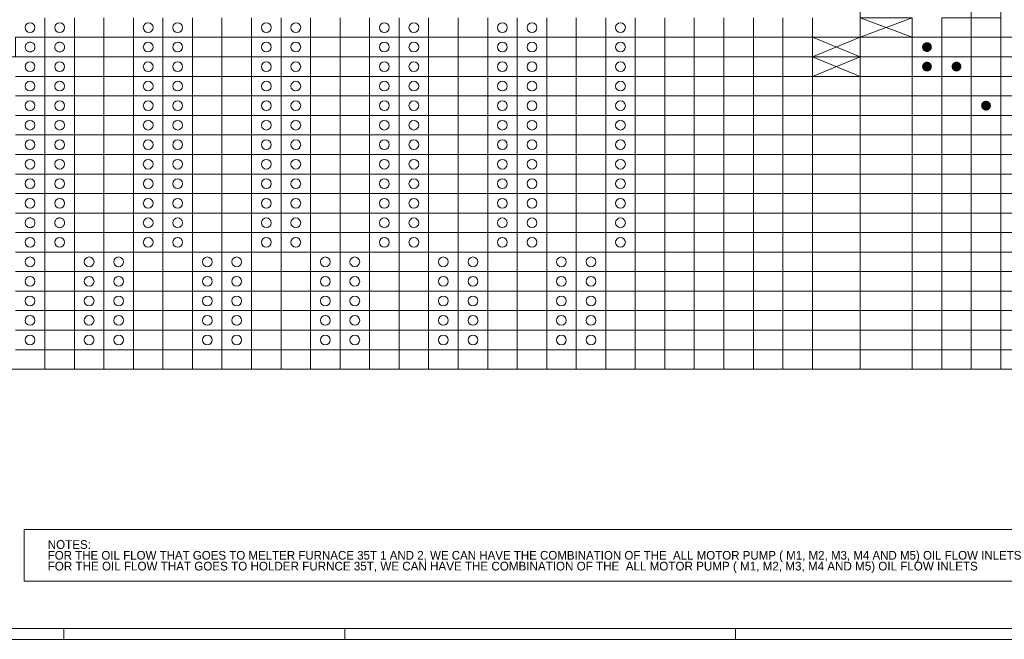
# Model space of a CAD drawing. Header units: millimetres. Extents: x 0 to 138, y 0 to 47.
# Tile 147 of 165: x 90 to 115, y 0 to 16. Entities that reach past the tile are written whole.
import ezdxf

# ---------------------------------------------------------------- set-up
doc = ezdxf.new("R2010")
doc.units = ezdxf.units.MM
for name, color, linetype in [('PDF_Geomertry', 7, 'Continuous'), ('PDF_Solid Fills', 7, 'Continuous'), ('PDF_Text', 7, 'Continuous')]:
    doc.layers.add(name, color=color, linetype=linetype)
doc.styles.add('PDF Arial', font='txt')

msp = doc.modelspace()

# ---------------------------------------------------------------- hatches: boundary and pattern name
at = {"layer": 'PDF_Solid Fills', "transparency": 33554559}
for points in [[(113.055, 15.186), (112.93, 15.186), (112.931, 15.202)], [(113.055, 15.186), (112.931, 15.169), (112.93, 15.186)], [(113.055, 15.186), (112.931, 15.202), (112.935, 15.218)], [(113.055, 15.186), (112.935, 15.153), (112.931, 15.169)], [(113.055, 15.186), (112.935, 15.218), (112.94, 15.233)], [(113.055, 15.186), (112.94, 15.138), (112.935, 15.153)], [(113.055, 15.186), (112.94, 15.233), (112.947, 15.248)], [(113.055, 15.186), (112.947, 15.123), (112.94, 15.138)], [(113.055, 15.186), (112.947, 15.248), (112.956, 15.262)], [(113.055, 15.186), (112.956, 15.109), (112.947, 15.123)], [(113.055, 15.186), (112.956, 15.262), (112.967, 15.274)], [(113.055, 15.186), (112.967, 15.097), (112.956, 15.109)], [(113.055, 15.186), (112.967, 15.274), (112.979, 15.285)], [(113.055, 15.186), (112.979, 15.086), (112.967, 15.097)], [(113.055, 15.186), (112.979, 15.285), (112.993, 15.294)], [(113.055, 15.186), (112.993, 15.077), (112.979, 15.086)], [(113.055, 15.186), (112.993, 15.294), (113.008, 15.301)], [(113.055, 15.186), (113.008, 15.07), (112.993, 15.077)], [(113.055, 15.186), (113.008, 15.301), (113.023, 15.307)], [(113.055, 15.186), (113.023, 15.065), (113.008, 15.07)], [(113.055, 15.186), (113.023, 15.307), (113.039, 15.31)], [(113.055, 15.186), (113.039, 15.062), (113.023, 15.065)], [(113.055, 15.186), (113.039, 15.31), (113.055, 15.311)], [(113.055, 15.186), (113.055, 15.06), (113.039, 15.062)], [(113.055, 15.186), (113.055, 15.311), (113.072, 15.31)], [(113.055, 15.186), (113.072, 15.31), (113.088, 15.307)], [(113.055, 15.186), (113.088, 15.307), (113.104, 15.301)], [(113.055, 15.186), (113.104, 15.301), (113.118, 15.294)], [(113.055, 15.186), (113.118, 15.294), (113.132, 15.285)], [(113.055, 15.186), (113.132, 15.285), (113.144, 15.274)], [(113.055, 15.186), (113.144, 15.274), (113.155, 15.262)], [(113.055, 15.186), (113.155, 15.262), (113.164, 15.248)], [(113.055, 15.186), (113.164, 15.248), (113.171, 15.233)], [(113.055, 15.186), (113.171, 15.233), (113.177, 15.218)], [(113.055, 15.186), (113.177, 15.218), (113.179, 15.202)], [(113.055, 15.186), (113.179, 15.202), (113.181, 15.186)], [(113.055, 15.186), (113.072, 15.062), (113.055, 15.06)], [(113.055, 15.186), (113.088, 15.065), (113.072, 15.062)], [(113.055, 15.186), (113.104, 15.07), (113.088, 15.065)], [(113.055, 15.186), (113.118, 15.077), (113.104, 15.07)], [(113.055, 15.186), (113.132, 15.086), (113.118, 15.077)], [(113.055, 15.186), (113.144, 15.097), (113.132, 15.086)], [(113.055, 15.186), (113.155, 15.109), (113.144, 15.097)], [(113.055, 15.186), (113.164, 15.123), (113.155, 15.109)], [(113.055, 15.186), (113.171, 15.138), (113.164, 15.123)], [(113.055, 15.186), (113.177, 15.153), (113.171, 15.138)], [(113.055, 15.186), (113.179, 15.169), (113.177, 15.153)], [(113.055, 15.186), (113.181, 15.186), (113.179, 15.169)], [(113.055, 14.685), (112.93, 14.685), (112.931, 14.701)], [(113.055, 14.685), (112.931, 14.669), (112.93, 14.685)], [(113.055, 14.685), (112.931, 14.701), (112.935, 14.717)], [(113.055, 14.685), (112.935, 14.653), (112.931, 14.669)], [(113.055, 14.685), (112.935, 14.717), (112.94, 14.733)], [(113.055, 14.685), (112.94, 14.637), (112.935, 14.653)], [(113.055, 14.685), (112.94, 14.733), (112.947, 14.748)], [(113.055, 14.685), (112.947, 14.623), (112.94, 14.637)], [(113.055, 14.685), (112.947, 14.748), (112.956, 14.761)], [(113.055, 14.685), (112.956, 14.609), (112.947, 14.623)], [(113.055, 14.685), (112.956, 14.761), (112.967, 14.773)], [(113.055, 14.685), (112.967, 14.597), (112.956, 14.609)], [(113.055, 14.685), (112.967, 14.773), (112.979, 14.784)], [(113.055, 14.685), (112.979, 14.586), (112.967, 14.597)], [(113.055, 14.685), (112.979, 14.784), (112.993, 14.794)], [(113.055, 14.685), (112.993, 14.577), (112.979, 14.586)], [(113.055, 14.685), (112.993, 14.794), (113.008, 14.801)], [(113.055, 14.685), (113.008, 14.569), (112.993, 14.577)], [(113.055, 14.685), (113.008, 14.801), (113.023, 14.806)], [(113.055, 14.685), (113.023, 14.564), (113.008, 14.569)], [(113.055, 14.685), (113.023, 14.806), (113.039, 14.809)], [(113.055, 14.685), (113.039, 14.561), (113.023, 14.564)], [(113.055, 14.685), (113.039, 14.809), (113.055, 14.81)], [(113.055, 14.685), (113.055, 14.56), (113.039, 14.561)], [(113.055, 14.685), (113.055, 14.81), (113.072, 14.809)], [(113.055, 14.685), (113.072, 14.809), (113.088, 14.806)], [(113.055, 14.685), (113.088, 14.806), (113.104, 14.801)], [(113.055, 14.685), (113.104, 14.801), (113.118, 14.794)], [(113.055, 14.685), (113.118, 14.794), (113.132, 14.784)], [(113.055, 14.685), (113.132, 14.784), (113.144, 14.773)], [(113.055, 14.685), (113.144, 14.773), (113.155, 14.761)], [(113.055, 14.685), (113.155, 14.761), (113.164, 14.748)], [(113.055, 14.685), (113.164, 14.748), (113.171, 14.733)], [(113.055, 14.685), (113.171, 14.733), (113.177, 14.717)], [(113.055, 14.685), (113.177, 14.717), (113.179, 14.701)], [(113.055, 14.685), (113.179, 14.701), (113.181, 14.685)], [(113.055, 14.685), (113.072, 14.561), (113.055, 14.56)], [(113.055, 14.685), (113.088, 14.564), (113.072, 14.561)], [(113.055, 14.685), (113.104, 14.569), (113.088, 14.564)], [(113.055, 14.685), (113.118, 14.577), (113.104, 14.569)], [(113.055, 14.685), (113.132, 14.586), (113.118, 14.577)], [(113.055, 14.685), (113.144, 14.597), (113.132, 14.586)], [(113.055, 14.685), (113.155, 14.609), (113.144, 14.597)], [(113.055, 14.685), (113.164, 14.623), (113.155, 14.609)], [(113.055, 14.685), (113.171, 14.637), (113.164, 14.623)], [(113.055, 14.685), (113.177, 14.653), (113.171, 14.637)], [(113.055, 14.685), (113.179, 14.669), (113.177, 14.653)], [(113.055, 14.685), (113.181, 14.685), (113.179, 14.669)], [(113.812, 14.685), (113.687, 14.685), (113.688, 14.701)], [(113.812, 14.685), (113.688, 14.669), (113.687, 14.685)], [(113.812, 14.685), (113.688, 14.701), (113.691, 14.717)], [(113.812, 14.685), (113.691, 14.653), (113.688, 14.669)], [(113.812, 14.685), (113.691, 14.717), (113.696, 14.733)], [(113.812, 14.685), (113.696, 14.637), (113.691, 14.653)], [(113.812, 14.685), (113.696, 14.733), (113.703, 14.748)], [(113.812, 14.685), (113.703, 14.623), (113.696, 14.637)], [(113.812, 14.685), (113.703, 14.748), (113.713, 14.761)], [(113.812, 14.685), (113.713, 14.609), (113.703, 14.623)], [(113.812, 14.685), (113.713, 14.761), (113.724, 14.773)], [(113.812, 14.685), (113.724, 14.597), (113.713, 14.609)], [(113.812, 14.685), (113.724, 14.773), (113.736, 14.784)], [(113.812, 14.685), (113.736, 14.586), (113.724, 14.597)], [(113.812, 14.685), (113.736, 14.784), (113.749, 14.794)], [(113.812, 14.685), (113.749, 14.577), (113.736, 14.586)], [(113.812, 14.685), (113.749, 14.794), (113.764, 14.801)], [(113.812, 14.685), (113.764, 14.569), (113.749, 14.577)], [(113.812, 14.685), (113.764, 14.801), (113.779, 14.806)], [(113.812, 14.685), (113.779, 14.564), (113.764, 14.569)], [(113.812, 14.685), (113.779, 14.806), (113.796, 14.809)], [(113.812, 14.685), (113.796, 14.561), (113.779, 14.564)], [(113.812, 14.685), (113.796, 14.809), (113.812, 14.81)], [(113.812, 14.685), (113.812, 14.56), (113.796, 14.561)], [(113.812, 14.685), (113.812, 14.81), (113.828, 14.809)], [(113.812, 14.685), (113.828, 14.809), (113.844, 14.806)], [(113.812, 14.685), (113.844, 14.806), (113.86, 14.801)], [(113.812, 14.685), (113.86, 14.801), (113.875, 14.794)], [(113.812, 14.685), (113.875, 14.794), (113.888, 14.784)], [(113.812, 14.685), (113.888, 14.784), (113.9, 14.773)], [(113.812, 14.685), (113.9, 14.773), (113.911, 14.761)], [(113.812, 14.685), (113.911, 14.761), (113.92, 14.748)], [(113.812, 14.685), (113.92, 14.748), (113.928, 14.733)], [(113.812, 14.685), (113.928, 14.733), (113.933, 14.717)], [(113.812, 14.685), (113.933, 14.717), (113.936, 14.701)], [(113.812, 14.685), (113.936, 14.701), (113.937, 14.685)], [(113.812, 14.685), (113.828, 14.561), (113.812, 14.56)], [(113.812, 14.685), (113.844, 14.564), (113.828, 14.561)], [(113.812, 14.685), (113.86, 14.569), (113.844, 14.564)], [(113.812, 14.685), (113.875, 14.577), (113.86, 14.569)], [(113.812, 14.685), (113.888, 14.586), (113.875, 14.577)], [(113.812, 14.685), (113.9, 14.597), (113.888, 14.586)], [(113.812, 14.685), (113.911, 14.609), (113.9, 14.597)], [(113.812, 14.685), (113.92, 14.623), (113.911, 14.609)], [(113.812, 14.685), (113.928, 14.637), (113.92, 14.623)], [(113.812, 14.685), (113.933, 14.653), (113.928, 14.637)], [(113.812, 14.685), (113.936, 14.669), (113.933, 14.653)], [(113.812, 14.685), (113.937, 14.685), (113.936, 14.669)], [(114.568, 13.684), (114.443, 13.684), (114.445, 13.7)], [(114.568, 13.684), (114.445, 13.668), (114.443, 13.684)], [(114.568, 13.684), (114.445, 13.7), (114.447, 13.716)], [(114.568, 13.684), (114.447, 13.652), (114.445, 13.668)], [(114.568, 13.684), (114.447, 13.716), (114.453, 13.732)], [(114.568, 13.684), (114.453, 13.636), (114.447, 13.652)], [(114.568, 13.684), (114.453, 13.732), (114.46, 13.747)], [(114.568, 13.684), (114.46, 13.622), (114.453, 13.636)], [(114.568, 13.684), (114.46, 13.747), (114.469, 13.76)], [(114.568, 13.684), (114.469, 13.608), (114.46, 13.622)], [(114.568, 13.684), (114.469, 13.76), (114.48, 13.773)], [(114.568, 13.684), (114.48, 13.596), (114.469, 13.608)], [(114.568, 13.684), (114.48, 13.773), (114.492, 13.784)], [(114.568, 13.684), (114.492, 13.585), (114.48, 13.596)], [(114.568, 13.684), (114.492, 13.784), (114.506, 13.792)], [(114.568, 13.684), (114.506, 13.576), (114.492, 13.585)], [(114.568, 13.684), (114.506, 13.792), (114.52, 13.8)], [(114.568, 13.684), (114.52, 13.568), (114.506, 13.576)], [(114.568, 13.684), (114.52, 13.8), (114.536, 13.805)], [(114.568, 13.684), (114.536, 13.563), (114.52, 13.568)], [(114.568, 13.684), (114.536, 13.805), (114.552, 13.808)], [(114.568, 13.684), (114.552, 13.56), (114.536, 13.563)], [(114.568, 13.684), (114.552, 13.808), (114.568, 13.809)], [(114.568, 13.684), (114.568, 13.559), (114.552, 13.56)], [(114.568, 13.684), (114.568, 13.809), (114.585, 13.808)], [(114.568, 13.684), (114.585, 13.808), (114.6, 13.805)], [(114.568, 13.684), (114.6, 13.805), (114.616, 13.8)], [(114.568, 13.684), (114.616, 13.8), (114.631, 13.792)], [(114.568, 13.684), (114.631, 13.792), (114.645, 13.784)], [(114.568, 13.684), (114.645, 13.784), (114.657, 13.773)], [(114.568, 13.684), (114.657, 13.773), (114.668, 13.76)], [(114.568, 13.684), (114.668, 13.76), (114.676, 13.747)], [(114.568, 13.684), (114.676, 13.747), (114.684, 13.732)], [(114.568, 13.684), (114.684, 13.732), (114.689, 13.716)], [(114.568, 13.684), (114.689, 13.716), (114.692, 13.7)], [(114.568, 13.684), (114.692, 13.7), (114.694, 13.684)], [(114.568, 13.684), (114.585, 13.56), (114.568, 13.559)], [(114.568, 13.684), (114.6, 13.563), (114.585, 13.56)], [(114.568, 13.684), (114.616, 13.568), (114.6, 13.563)], [(114.568, 13.684), (114.631, 13.576), (114.616, 13.568)], [(114.568, 13.684), (114.645, 13.585), (114.631, 13.576)], [(114.568, 13.684), (114.657, 13.596), (114.645, 13.585)], [(114.568, 13.684), (114.668, 13.608), (114.657, 13.596)], [(114.568, 13.684), (114.676, 13.622), (114.668, 13.608)], [(114.568, 13.684), (114.684, 13.636), (114.676, 13.622)], [(114.568, 13.684), (114.689, 13.652), (114.684, 13.636)], [(114.568, 13.684), (114.692, 13.668), (114.689, 13.652)], [(114.568, 13.684), (114.694, 13.684), (114.692, 13.668)]]:
    msp.add_hatch(color=256, dxfattribs=at).paths.add_polyline_path(points)

# ---------------------------------------------------------------- linework, layer by layer
at = {"layer": 'PDF_Geomertry', "lineweight": 15}
for points in [[(72.336, 0.003), (138.46, 0.003), (138.46, 46.773), (72.336, 46.773), (72.336, 0.003)], [(73.727, 0.281), (138.181, 0.281), (138.181, 46.495), (73.727, 46.495), (73.727, 0.281)], [(73.993, 6.927), (129.25, 6.927), (129.25, 35.957), (73.993, 35.957), (73.993, 6.927)], [(90.201, 15.186), (90.2, 15.202), (90.197, 15.218), (90.192, 15.233), (90.185, 15.248), (90.176, 15.262), (90.165, 15.274), (90.153, 15.285), (90.139, 15.294), (90.124, 15.301), (90.109, 15.307), (90.093, 15.31), (90.076, 15.311), (90.06, 15.31), (90.044, 15.307), (90.029, 15.301), (90.014, 15.294), (90, 15.285), (89.988, 15.274), (89.977, 15.262), (89.968, 15.248), (89.961, 15.233), (89.956, 15.218), (89.952, 15.202), (89.951, 15.186), (89.952, 15.169), (89.956, 15.153), (89.961, 15.138), (89.968, 15.123), (89.977, 15.109), (89.988, 15.097), (90, 15.086), (90.014, 15.077), (90.029, 15.07), (90.044, 15.065), (90.06, 15.062), (90.076, 15.06), (90.093, 15.062), (90.109, 15.065), (90.124, 15.07), (90.139, 15.077), (90.153, 15.086), (90.165, 15.097), (90.176, 15.109), (90.185, 15.123), (90.192, 15.138), (90.197, 15.153), (90.2, 15.169), (90.201, 15.186)], [(90.958, 15.186), (90.957, 15.202), (90.954, 15.218), (90.948, 15.233), (90.941, 15.248), (90.932, 15.262), (90.921, 15.274), (90.909, 15.285), (90.895, 15.294), (90.881, 15.301), (90.865, 15.307), (90.849, 15.31), (90.833, 15.311), (90.816, 15.31), (90.8, 15.307), (90.785, 15.301), (90.77, 15.294), (90.757, 15.285), (90.744, 15.274), (90.734, 15.262), (90.724, 15.248), (90.717, 15.233), (90.712, 15.218), (90.708, 15.202), (90.707, 15.186), (90.708, 15.169), (90.712, 15.153), (90.717, 15.138), (90.724, 15.123), (90.734, 15.109), (90.744, 15.097), (90.757, 15.086), (90.77, 15.077), (90.785, 15.07), (90.8, 15.065), (90.816, 15.062), (90.833, 15.06), (90.849, 15.062), (90.865, 15.065), (90.881, 15.07), (90.895, 15.077), (90.909, 15.086), (90.921, 15.097), (90.932, 15.109), (90.941, 15.123), (90.948, 15.138), (90.954, 15.153), (90.957, 15.169), (90.958, 15.186)], [(90.201, 10.681), (90.2, 10.697), (90.197, 10.714), (90.192, 10.729), (90.185, 10.744), (90.176, 10.757), (90.165, 10.77), (90.153, 10.78), (90.139, 10.789), (90.124, 10.796), (90.109, 10.802), (90.093, 10.805), (90.076, 10.806), (90.06, 10.805), (90.044, 10.802), (90.029, 10.796), (90.014, 10.789), (90, 10.78), (89.988, 10.77), (89.977, 10.757), (89.968, 10.744), (89.961, 10.729), (89.956, 10.714), (89.952, 10.697), (89.951, 10.681), (89.952, 10.665), (89.956, 10.648), (89.961, 10.633), (89.968, 10.619), (89.977, 10.605), (89.988, 10.592), (90, 10.582), (90.014, 10.573), (90.029, 10.566), (90.044, 10.56), (90.06, 10.557), (90.076, 10.556), (90.093, 10.557), (90.109, 10.56), (90.124, 10.566), (90.139, 10.573), (90.153, 10.582), (90.165, 10.592), (90.176, 10.605), (90.185, 10.619), (90.192, 10.633), (90.197, 10.648), (90.2, 10.665), (90.201, 10.681)], [(90.958, 10.681), (90.957, 10.697), (90.954, 10.714), (90.948, 10.729), (90.941, 10.744), (90.932, 10.757), (90.921, 10.77), (90.909, 10.78), (90.895, 10.789), (90.881, 10.796), (90.865, 10.802), (90.849, 10.805), (90.833, 10.806), (90.816, 10.805), (90.8, 10.802), (90.785, 10.796), (90.77, 10.789), (90.757, 10.78), (90.744, 10.77), (90.734, 10.757), (90.724, 10.744), (90.717, 10.729), (90.712, 10.714), (90.708, 10.697), (90.707, 10.681), (90.708, 10.665), (90.712, 10.648), (90.717, 10.633), (90.724, 10.619), (90.734, 10.605), (90.744, 10.592), (90.757, 10.582), (90.77, 10.573), (90.785, 10.566), (90.8, 10.56), (90.816, 10.557), (90.833, 10.556), (90.849, 10.557), (90.865, 10.56), (90.881, 10.566), (90.895, 10.573), (90.909, 10.582), (90.921, 10.592), (90.932, 10.605), (90.941, 10.619), (90.948, 10.633), (90.954, 10.648), (90.957, 10.665), (90.958, 10.681)], [(117.433, 1.494), (117.433, 2.817), (89.921, 2.817), (89.921, 1.494), (117.433, 1.494)]]:
    msp.add_lwpolyline(points, close=True, dxfattribs=at)
for points in [[(111.343, 15.936), (112.677, 15.936), (112.677, 15.436), (111.343, 15.936), (111.343, 16.437), (112.677, 16.437), (112.677, 16.937), (113.434, 16.937), (113.434, 17.438), (114.19, 17.438), (114.19, 17.939), (114.946, 17.939), (114.946, 18.439), (115.703, 18.439)], [(112.677, 15.436), (113.434, 15.436), (113.434, 15.936), (114.19, 15.936), (114.19, 16.437), (114.946, 16.437), (114.946, 16.937), (115.703, 16.937)], [(111.343, 14.435), (112.677, 14.435), (112.677, 14.935), (113.434, 14.935), (113.434, 15.436), (114.19, 15.436), (114.19, 15.936), (114.946, 15.936), (114.946, 16.437), (115.703, 16.437)], [(73.993, 10.431), (82.891, 10.431), (82.891, 10.931), (83.647, 10.931), (83.647, 11.432), (84.404, 11.432), (84.404, 11.932), (85.16, 11.932), (85.16, 12.433), (85.916, 12.433), (85.916, 12.934), (86.673, 12.934), (86.673, 13.434), (87.429, 13.434), (87.429, 13.934), (88.185, 13.934), (88.185, 14.435), (88.942, 14.435), (88.942, 14.935), (89.698, 14.935), (89.698, 15.436), (90.454, 15.436), (90.454, 15.936)], [(89.698, 14.935), (90.454, 14.935), (90.454, 15.436), (91.211, 15.436), (91.211, 15.936)], [(89.698, 14.435), (90.454, 14.435), (90.454, 14.935), (91.211, 14.935), (91.211, 15.436), (91.967, 15.436), (91.967, 15.936)], [(89.698, 13.934), (90.454, 13.934), (90.454, 14.435), (91.211, 14.435), (91.211, 14.935), (91.967, 14.935), (91.967, 15.436), (92.723, 15.436), (92.723, 15.936)], [(89.698, 13.434), (90.454, 13.434), (90.454, 13.934), (91.211, 13.934), (91.211, 14.435), (91.967, 14.435), (91.967, 14.935), (92.723, 14.935), (92.723, 15.436), (93.48, 15.436), (93.48, 15.936)], [(89.698, 12.934), (90.454, 12.934), (90.454, 13.434), (91.211, 13.434), (91.211, 13.934), (91.967, 13.934), (91.967, 14.435), (92.723, 14.435), (92.723, 14.935), (93.48, 14.935), (93.48, 15.436), (94.236, 15.436), (94.236, 15.936)], [(89.698, 12.433), (90.454, 12.433), (90.454, 12.934), (91.211, 12.934), (91.211, 13.434), (91.967, 13.434), (91.967, 13.934), (92.723, 13.934), (92.723, 14.435), (93.48, 14.435), (93.48, 14.935), (94.236, 14.935), (94.236, 15.436), (94.992, 15.436), (94.992, 15.936)], [(89.698, 11.932), (90.454, 11.932), (90.454, 12.433), (91.211, 12.433), (91.211, 12.934), (91.967, 12.934), (91.967, 13.434), (92.723, 13.434), (92.723, 13.934), (93.48, 13.934), (93.48, 14.435), (94.236, 14.435), (94.236, 14.935), (94.992, 14.935), (94.992, 15.436), (95.749, 15.436), (95.749, 15.936)], [(89.698, 11.432), (90.454, 11.432), (90.454, 11.932), (91.211, 11.932), (91.211, 12.433), (91.967, 12.433), (91.967, 12.934), (92.723, 12.934), (92.723, 13.434), (93.48, 13.434), (93.48, 13.934), (94.236, 13.934), (94.236, 14.435), (94.992, 14.435), (94.992, 14.935), (95.749, 14.935), (95.749, 15.436), (96.505, 15.436), (96.505, 15.936)], [(89.698, 10.931), (90.454, 10.931), (90.454, 11.432), (91.211, 11.432), (91.211, 11.932), (91.967, 11.932), (91.967, 12.433), (92.723, 12.433), (92.723, 12.934), (93.48, 12.934), (93.48, 13.434), (94.236, 13.434), (94.236, 13.934), (94.992, 13.934), (94.992, 14.435), (95.749, 14.435), (95.749, 14.935), (96.505, 14.935), (96.505, 15.436), (97.261, 15.436), (97.261, 15.936)], [(89.698, 10.431), (90.454, 10.431), (90.454, 10.931), (91.211, 10.931), (91.211, 11.432), (91.967, 11.432), (91.967, 11.932), (92.723, 11.932), (92.723, 12.433), (93.48, 12.433), (93.48, 12.934), (94.236, 12.934), (94.236, 13.434), (94.992, 13.434), (94.992, 13.934), (95.749, 13.934), (95.749, 14.435), (96.505, 14.435), (96.505, 14.935), (97.261, 14.935), (97.261, 15.436), (98.018, 15.436), (98.018, 15.936)], [(89.698, 9.93), (90.454, 9.93), (90.454, 10.431), (91.211, 10.431), (91.211, 10.931), (91.967, 10.931), (91.967, 11.432), (92.723, 11.432), (92.723, 11.932), (93.48, 11.932), (93.48, 12.433), (94.236, 12.433), (94.236, 12.934), (94.992, 12.934), (94.992, 13.434), (95.749, 13.434), (95.749, 13.934), (96.505, 13.934), (96.505, 14.435), (97.261, 14.435), (97.261, 14.935), (98.018, 14.935), (98.018, 15.436), (98.775, 15.436), (98.775, 15.936)], [(89.698, 9.43), (90.454, 9.43), (90.454, 9.93), (91.211, 9.93), (91.211, 10.431), (91.967, 10.431), (91.967, 10.931), (92.723, 10.931), (92.723, 11.432), (93.48, 11.432), (93.48, 11.932), (94.236, 11.932), (94.236, 12.433), (94.992, 12.433), (94.992, 12.934), (95.749, 12.934), (95.749, 13.434), (96.505, 13.434), (96.505, 13.934), (97.261, 13.934), (97.261, 14.435), (98.018, 14.435), (98.018, 14.935), (98.775, 14.935), (98.775, 15.436), (99.531, 15.436), (99.531, 15.936)], [(89.698, 8.929), (90.454, 8.929), (90.454, 9.43), (91.211, 9.43), (91.211, 9.93), (91.967, 9.93), (91.967, 10.431), (92.723, 10.431), (92.723, 10.931), (93.48, 10.931), (93.48, 11.432), (94.236, 11.432), (94.236, 11.932), (94.992, 11.932), (94.992, 12.433), (95.749, 12.433), (95.749, 12.934), (96.505, 12.934), (96.505, 13.434), (97.261, 13.434), (97.261, 13.934), (98.018, 13.934), (98.018, 14.435), (98.775, 14.435), (98.775, 14.935), (99.531, 14.935), (99.531, 15.436), (100.287, 15.436), (100.287, 15.936)], [(89.698, 8.429), (90.454, 8.429), (90.454, 8.929), (91.211, 8.929), (91.211, 9.43), (91.967, 9.43), (91.967, 9.93), (92.723, 9.93), (92.723, 10.431), (93.48, 10.431), (93.48, 10.931), (94.236, 10.931), (94.236, 11.432), (94.992, 11.432), (94.992, 11.932), (95.749, 11.932), (95.749, 12.433), (96.505, 12.433), (96.505, 12.934), (97.261, 12.934), (97.261, 13.434), (98.018, 13.434), (98.018, 13.934), (98.775, 13.934), (98.775, 14.435), (99.531, 14.435), (99.531, 14.935), (100.287, 14.935), (100.287, 15.436), (101.044, 15.436), (101.044, 15.936)], [(89.698, 7.928), (90.454, 7.928), (90.454, 8.429), (91.211, 8.429), (91.211, 8.929), (91.967, 8.929), (91.967, 9.43), (92.723, 9.43), (92.723, 9.93), (93.48, 9.93), (93.48, 10.431), (94.236, 10.431), (94.236, 10.931), (94.992, 10.931), (94.992, 11.432), (95.749, 11.432), (95.749, 11.932), (96.505, 11.932), (96.505, 12.433), (97.261, 12.433), (97.261, 12.934), (98.018, 12.934), (98.018, 13.434), (98.775, 13.434), (98.775, 13.934), (99.531, 13.934), (99.531, 14.435), (100.287, 14.435), (100.287, 14.935), (101.044, 14.935), (101.044, 15.436), (101.8, 15.436), (101.8, 15.936)], [(89.698, 7.428), (90.454, 7.428), (90.454, 7.928), (91.211, 7.928), (91.211, 8.429), (91.967, 8.429), (91.967, 8.929), (92.723, 8.929), (92.723, 9.43), (93.48, 9.43), (93.48, 9.93), (94.236, 9.93), (94.236, 10.431), (94.992, 10.431), (94.992, 10.931), (95.749, 10.931), (95.749, 11.432), (96.505, 11.432), (96.505, 11.932), (97.261, 11.932), (97.261, 12.433), (98.018, 12.433), (98.018, 12.934), (98.775, 12.934), (98.775, 13.434), (99.531, 13.434), (99.531, 13.934), (100.287, 13.934), (100.287, 14.435), (101.044, 14.435), (101.044, 14.935), (101.8, 14.935), (101.8, 15.436), (102.556, 15.436), (102.556, 15.936)], [(90.454, 6.927), (90.454, 7.428), (91.211, 7.428), (91.211, 7.928), (91.967, 7.928), (91.967, 8.429), (92.723, 8.429), (92.723, 8.929), (93.48, 8.929), (93.48, 9.43), (94.236, 9.43), (94.236, 9.93), (94.992, 9.93), (94.992, 10.431), (95.749, 10.431), (95.749, 10.931), (96.505, 10.931), (96.505, 11.432), (97.261, 11.432), (97.261, 11.932), (98.018, 11.932), (98.018, 12.433), (98.775, 12.433), (98.775, 12.934), (99.531, 12.934), (99.531, 13.434), (100.287, 13.434), (100.287, 13.934), (101.044, 13.934), (101.044, 14.435), (101.8, 14.435), (101.8, 14.935), (102.556, 14.935), (102.556, 15.436), (103.312, 15.436), (103.312, 15.936)], [(91.211, 6.927), (91.211, 7.428), (91.967, 7.428), (91.967, 7.928), (92.723, 7.928), (92.723, 8.429), (93.48, 8.429), (93.48, 8.929), (94.236, 8.929), (94.236, 9.43), (94.992, 9.43), (94.992, 9.93), (95.749, 9.93), (95.749, 10.431), (96.505, 10.431), (96.505, 10.931), (97.261, 10.931), (97.261, 11.432), (98.018, 11.432), (98.018, 11.932), (98.775, 11.932), (98.775, 12.433), (99.531, 12.433), (99.531, 12.934), (100.287, 12.934), (100.287, 13.434), (101.044, 13.434), (101.044, 13.934), (101.8, 13.934), (101.8, 14.435), (102.556, 14.435), (102.556, 14.935), (103.312, 14.935), (103.312, 15.436), (104.069, 15.436), (104.069, 15.936)], [(91.967, 6.927), (91.967, 7.428), (92.723, 7.428), (92.723, 7.928), (93.48, 7.928), (93.48, 8.429), (94.236, 8.429), (94.236, 8.929), (94.992, 8.929), (94.992, 9.43), (95.749, 9.43), (95.749, 9.93), (96.505, 9.93), (96.505, 10.431), (97.261, 10.431), (97.261, 10.931), (98.018, 10.931), (98.018, 11.432), (98.775, 11.432), (98.775, 11.932), (99.531, 11.932), (99.531, 12.433), (100.287, 12.433), (100.287, 12.934), (101.044, 12.934), (101.044, 13.434), (101.8, 13.434), (101.8, 13.934), (102.556, 13.934), (102.556, 14.435), (103.312, 14.435), (103.312, 14.935), (104.069, 14.935), (104.069, 15.436), (104.825, 15.436), (104.825, 15.936)], [(92.723, 6.927), (92.723, 7.428), (93.48, 7.428), (93.48, 7.928), (94.236, 7.928), (94.236, 8.429), (94.992, 8.429), (94.992, 8.929), (95.749, 8.929), (95.749, 9.43), (96.505, 9.43), (96.505, 9.93), (97.261, 9.93), (97.261, 10.431), (98.018, 10.431), (98.018, 10.931), (98.775, 10.931), (98.775, 11.432), (99.531, 11.432), (99.531, 11.932), (100.287, 11.932), (100.287, 12.433), (101.044, 12.433), (101.044, 12.934), (101.8, 12.934), (101.8, 13.434), (102.556, 13.434), (102.556, 13.934), (103.312, 13.934), (103.312, 14.435), (104.069, 14.435), (104.069, 14.935), (104.825, 14.935), (104.825, 15.436), (105.581, 15.436), (105.581, 15.936)], [(93.48, 6.927), (93.48, 7.428), (94.236, 7.428), (94.236, 7.928), (94.992, 7.928), (94.992, 8.429), (95.749, 8.429), (95.749, 8.929), (96.505, 8.929), (96.505, 9.43), (97.261, 9.43), (97.261, 9.93), (98.018, 9.93), (98.018, 10.431), (98.775, 10.431), (98.775, 10.931), (99.531, 10.931), (99.531, 11.432), (100.287, 11.432), (100.287, 11.932), (101.044, 11.932), (101.044, 12.433), (101.8, 12.433), (101.8, 12.934), (102.556, 12.934), (102.556, 13.434), (103.312, 13.434), (103.312, 13.934), (104.069, 13.934), (104.069, 14.435), (104.825, 14.435), (104.825, 14.935), (105.581, 14.935), (105.581, 15.436), (106.338, 15.436), (106.338, 15.936)], [(94.236, 6.927), (94.236, 7.428), (94.992, 7.428), (94.992, 7.928), (95.749, 7.928), (95.749, 8.429), (96.505, 8.429), (96.505, 8.929), (97.261, 8.929), (97.261, 9.43), (98.018, 9.43), (98.018, 9.93), (98.775, 9.93), (98.775, 10.431), (99.531, 10.431), (99.531, 10.931), (100.287, 10.931), (100.287, 11.432), (101.044, 11.432), (101.044, 11.932), (101.8, 11.932), (101.8, 12.433), (102.556, 12.433), (102.556, 12.934), (103.312, 12.934), (103.312, 13.434), (104.069, 13.434), (104.069, 13.934), (104.825, 13.934), (104.825, 14.435), (105.581, 14.435), (105.581, 14.935), (106.338, 14.935), (106.338, 15.436), (107.094, 15.436), (107.094, 15.936)], [(94.992, 6.927), (94.992, 7.428), (95.749, 7.428), (95.749, 7.928), (96.505, 7.928), (96.505, 8.429), (97.261, 8.429), (97.261, 8.929), (98.018, 8.929), (98.018, 9.43), (98.775, 9.43), (98.775, 9.93), (99.531, 9.93), (99.531, 10.431), (100.287, 10.431), (100.287, 10.931), (101.044, 10.931), (101.044, 11.432), (101.8, 11.432), (101.8, 11.932), (102.556, 11.932), (102.556, 12.433), (103.312, 12.433), (103.312, 12.934), (104.069, 12.934), (104.069, 13.434), (104.825, 13.434), (104.825, 13.934), (105.581, 13.934), (105.581, 14.435), (106.338, 14.435), (106.338, 14.935), (107.094, 14.935), (107.094, 15.436), (107.85, 15.436), (107.85, 15.936)], [(95.749, 6.927), (95.749, 7.428), (96.505, 7.428), (96.505, 7.928), (97.261, 7.928), (97.261, 8.429), (98.018, 8.429), (98.018, 8.929), (98.775, 8.929), (98.775, 9.43), (99.531, 9.43), (99.531, 9.93), (100.287, 9.93), (100.287, 10.431), (101.044, 10.431), (101.044, 10.931), (101.8, 10.931), (101.8, 11.432), (102.556, 11.432), (102.556, 11.932), (103.312, 11.932), (103.312, 12.433), (104.069, 12.433), (104.069, 12.934), (104.825, 12.934), (104.825, 13.434), (105.581, 13.434), (105.581, 13.934), (106.338, 13.934), (106.338, 14.435), (107.094, 14.435), (107.094, 14.935), (107.85, 14.935), (107.85, 15.436), (108.607, 15.436), (108.607, 15.936)], [(96.505, 6.927), (96.505, 7.428), (97.261, 7.428), (97.261, 7.928), (98.018, 7.928), (98.018, 8.429), (98.775, 8.429), (98.775, 8.929), (99.531, 8.929), (99.531, 9.43), (100.287, 9.43), (100.287, 9.93), (101.044, 9.93), (101.044, 10.431), (101.8, 10.431), (101.8, 10.931), (102.556, 10.931), (102.556, 11.432), (103.312, 11.432), (103.312, 11.932), (104.069, 11.932), (104.069, 12.433), (104.825, 12.433), (104.825, 12.934), (105.581, 12.934), (105.581, 13.434), (106.338, 13.434), (106.338, 13.934), (107.094, 13.934), (107.094, 14.435), (107.85, 14.435), (107.85, 14.935), (108.607, 14.935), (108.607, 15.436), (109.363, 15.436), (109.363, 15.936)], [(101.044, 6.927), (101.044, 7.428), (101.8, 7.428), (101.8, 7.928), (102.556, 7.928), (102.556, 8.429), (103.312, 8.429), (103.312, 8.929), (104.069, 8.929), (104.069, 9.43), (104.825, 9.43), (104.825, 9.93), (105.581, 9.93), (105.581, 10.431), (106.338, 10.431), (106.338, 10.931), (107.094, 10.931), (107.094, 11.432), (107.85, 11.432), (107.85, 11.932), (108.607, 11.932), (108.607, 12.433), (109.363, 12.433), (109.363, 12.934), (110.119, 12.934), (110.119, 13.434), (111.343, 13.434), (111.343, 13.934), (112.677, 13.934), (112.677, 14.435), (113.434, 14.435), (113.434, 14.935), (114.19, 14.935), (114.19, 15.436), (114.946, 15.436), (114.946, 15.936)], [(110.119, 15.436), (111.343, 15.436), (111.343, 15.936)], [(110.119, 15.936), (110.119, 15.436), (111.343, 14.935), (110.119, 14.435), (110.119, 14.935), (111.343, 14.935), (111.343, 15.436), (112.677, 15.436), (112.677, 14.935), (111.343, 14.935), (111.343, 14.435), (110.119, 14.935), (111.343, 15.436), (112.677, 15.936)], [(98.018, 6.927), (98.018, 7.428), (98.775, 7.428), (98.775, 7.928), (99.531, 7.928), (99.531, 8.429), (100.287, 8.429), (100.287, 8.929), (101.044, 8.929), (101.044, 9.43), (101.8, 9.43), (101.8, 9.93), (102.556, 9.93), (102.556, 10.431), (103.312, 10.431), (103.312, 10.931), (104.069, 10.931), (104.069, 11.432), (104.825, 11.432), (104.825, 11.932), (105.581, 11.932), (105.581, 12.433), (106.338, 12.433), (106.338, 12.934), (107.094, 12.934), (107.094, 13.434), (107.85, 13.434), (107.85, 13.934), (108.607, 13.934), (108.607, 14.435), (109.363, 14.435), (109.363, 14.935), (110.119, 14.935), (110.119, 15.436), (109.363, 15.436), (109.363, 14.935), (108.607, 14.935), (108.607, 14.435), (107.85, 14.435), (107.85, 13.934), (107.094, 13.934), (107.094, 13.434), (106.338, 13.434), (106.338, 12.934), (105.581, 12.934), (105.581, 12.433), (104.825, 12.433), (104.825, 11.932), (104.069, 11.932), (104.069, 11.432), (103.312, 11.432), (103.312, 10.931), (102.556, 10.931), (102.556, 10.431), (101.8, 10.431), (101.8, 9.93), (101.044, 9.93), (101.044, 9.43), (100.287, 9.43), (100.287, 8.929), (99.531, 8.929), (99.531, 8.429), (98.775, 8.429), (98.775, 7.928), (98.018, 7.928), (98.018, 7.428), (97.261, 7.428), (97.261, 6.927)], [(101.8, 6.927), (101.8, 7.428), (102.556, 7.428), (102.556, 7.928), (103.312, 7.928), (103.312, 8.429), (104.069, 8.429), (104.069, 8.929), (104.825, 8.929), (104.825, 9.43), (105.581, 9.43), (105.581, 9.93), (106.338, 9.93), (106.338, 10.431), (107.094, 10.431), (107.094, 10.931), (107.85, 10.931), (107.85, 11.432), (108.607, 11.432), (108.607, 11.932), (109.363, 11.932), (109.363, 12.433), (110.119, 12.433), (110.119, 12.934), (111.343, 12.934), (111.343, 13.434), (112.677, 13.434), (112.677, 13.934), (113.434, 13.934), (113.434, 14.435), (114.19, 14.435), (114.19, 14.935), (114.946, 14.935), (114.946, 15.436), (115.703, 15.436)], [(102.556, 6.927), (102.556, 7.428), (103.312, 7.428), (103.312, 7.928), (104.069, 7.928), (104.069, 8.429), (104.825, 8.429), (104.825, 8.929), (105.581, 8.929), (105.581, 9.43), (106.338, 9.43), (106.338, 9.93), (107.094, 9.93), (107.094, 10.431), (107.85, 10.431), (107.85, 10.931), (108.607, 10.931), (108.607, 11.432), (109.363, 11.432), (109.363, 11.932), (110.119, 11.932), (110.119, 12.433), (111.343, 12.433), (111.343, 12.934), (112.677, 12.934), (112.677, 13.434), (113.434, 13.434), (113.434, 13.934), (114.19, 13.934), (114.19, 14.435), (114.946, 14.435), (114.946, 14.935), (115.703, 14.935)], [(99.531, 6.927), (99.531, 7.428), (100.287, 7.428), (100.287, 7.928), (101.044, 7.928), (101.044, 8.429), (101.8, 8.429), (101.8, 8.929), (102.556, 8.929), (102.556, 9.43), (103.312, 9.43), (103.312, 9.93), (104.069, 9.93), (104.069, 10.431), (104.825, 10.431), (104.825, 10.931), (105.581, 10.931), (105.581, 11.432), (106.338, 11.432), (106.338, 11.932), (107.094, 11.932), (107.094, 12.433), (107.85, 12.433), (107.85, 12.934), (108.607, 12.934), (108.607, 13.434), (109.363, 13.434), (109.363, 13.934), (110.119, 13.934), (110.119, 14.435), (109.363, 14.435), (109.363, 13.934), (108.607, 13.934), (108.607, 13.434), (107.85, 13.434), (107.85, 12.934), (107.094, 12.934), (107.094, 12.433), (106.338, 12.433), (106.338, 11.932), (105.581, 11.932), (105.581, 11.432), (104.825, 11.432), (104.825, 10.931), (104.069, 10.931), (104.069, 10.431), (103.312, 10.431), (103.312, 9.93), (102.556, 9.93), (102.556, 9.43), (101.8, 9.43), (101.8, 8.929), (101.044, 8.929), (101.044, 8.429), (100.287, 8.429), (100.287, 7.928), (99.531, 7.928), (99.531, 7.428), (98.775, 7.428), (98.775, 6.927)], [(100.287, 6.927), (100.287, 7.428), (101.044, 7.428), (101.044, 7.928), (101.8, 7.928), (101.8, 8.429), (102.556, 8.429), (102.556, 8.929), (103.312, 8.929), (103.312, 9.43), (104.069, 9.43), (104.069, 9.93), (104.825, 9.93), (104.825, 10.431), (105.581, 10.431), (105.581, 10.931), (106.338, 10.931), (106.338, 11.432), (107.094, 11.432), (107.094, 11.932), (107.85, 11.932), (107.85, 12.433), (108.607, 12.433), (108.607, 12.934), (109.363, 12.934), (109.363, 13.434), (110.119, 13.434), (110.119, 13.934), (111.343, 13.934), (111.343, 14.435), (110.119, 14.435)], [(103.312, 6.927), (103.312, 7.428), (104.069, 7.428), (104.069, 7.928), (104.825, 7.928), (104.825, 8.429), (105.581, 8.429), (105.581, 8.929), (106.338, 8.929), (106.338, 9.43), (107.094, 9.43), (107.094, 9.93), (107.85, 9.93), (107.85, 10.431), (108.607, 10.431), (108.607, 10.931), (109.363, 10.931), (109.363, 11.432), (110.119, 11.432), (110.119, 11.932), (111.343, 11.932), (111.343, 12.433), (112.677, 12.433), (112.677, 12.934), (113.434, 12.934), (113.434, 13.434), (114.19, 13.434), (114.19, 13.934), (114.946, 13.934), (114.946, 14.435), (115.703, 14.435)], [(104.069, 6.927), (104.069, 7.428), (104.825, 7.428), (104.825, 7.928), (105.581, 7.928), (105.581, 8.429), (106.338, 8.429), (106.338, 8.929), (107.094, 8.929), (107.094, 9.43), (107.85, 9.43), (107.85, 9.93), (108.607, 9.93), (108.607, 10.431), (109.363, 10.431), (109.363, 10.931), (110.119, 10.931), (110.119, 11.432), (111.343, 11.432), (111.343, 11.932), (112.677, 11.932), (112.677, 12.433), (113.434, 12.433), (113.434, 12.934), (114.19, 12.934), (114.19, 13.434), (114.946, 13.434), (114.946, 13.934), (115.703, 13.934)], [(104.825, 6.927), (104.825, 7.428), (105.581, 7.428), (105.581, 7.928), (106.338, 7.928), (106.338, 8.429), (107.094, 8.429), (107.094, 8.929), (107.85, 8.929), (107.85, 9.43), (108.607, 9.43), (108.607, 9.93), (109.363, 9.93), (109.363, 10.431), (110.119, 10.431), (110.119, 10.931), (111.343, 10.931), (111.343, 11.432), (112.677, 11.432), (112.677, 11.932), (113.434, 11.932), (113.434, 12.433), (114.19, 12.433), (114.19, 12.934), (114.946, 12.934), (114.946, 13.434), (115.703, 13.434)], [(105.581, 6.927), (105.581, 7.428), (106.338, 7.428), (106.338, 7.928), (107.094, 7.928), (107.094, 8.429), (107.85, 8.429), (107.85, 8.929), (108.607, 8.929), (108.607, 9.43), (109.363, 9.43), (109.363, 9.93), (110.119, 9.93), (110.119, 10.431), (111.343, 10.431), (111.343, 10.931), (112.677, 10.931), (112.677, 11.432), (113.434, 11.432), (113.434, 11.932), (114.19, 11.932), (114.19, 12.433), (114.946, 12.433), (114.946, 12.934), (115.703, 12.934)], [(106.338, 6.927), (106.338, 7.428), (107.094, 7.428), (107.094, 7.928), (107.85, 7.928), (107.85, 8.429), (108.607, 8.429), (108.607, 8.929), (109.363, 8.929), (109.363, 9.43), (110.119, 9.43), (110.119, 9.93), (111.343, 9.93), (111.343, 10.431), (112.677, 10.431), (112.677, 10.931), (113.434, 10.931), (113.434, 11.432), (114.19, 11.432), (114.19, 11.932), (114.946, 11.932), (114.946, 12.433), (115.703, 12.433)], [(107.094, 6.927), (107.094, 7.428), (107.85, 7.428), (107.85, 7.928), (108.607, 7.928), (108.607, 8.429), (109.363, 8.429), (109.363, 8.929), (110.119, 8.929), (110.119, 9.43), (111.343, 9.43), (111.343, 9.93), (112.677, 9.93), (112.677, 10.431), (113.434, 10.431), (113.434, 10.931), (114.19, 10.931), (114.19, 11.432), (114.946, 11.432), (114.946, 11.932), (115.703, 11.932)], [(107.85, 6.927), (107.85, 7.428), (108.607, 7.428), (108.607, 7.928), (109.363, 7.928), (109.363, 8.429), (110.119, 8.429), (110.119, 8.929), (111.343, 8.929), (111.343, 9.43), (112.677, 9.43), (112.677, 9.93), (113.434, 9.93), (113.434, 10.431), (114.19, 10.431), (114.19, 10.931), (114.946, 10.931), (114.946, 11.432), (115.703, 11.432)], [(108.607, 6.927), (108.607, 7.428), (109.363, 7.428), (109.363, 7.928), (110.119, 7.928), (110.119, 8.429), (111.343, 8.429), (111.343, 8.929), (112.677, 8.929), (112.677, 9.43), (113.434, 9.43), (113.434, 9.93), (114.19, 9.93), (114.19, 10.431), (114.946, 10.431), (114.946, 10.931), (115.703, 10.931)], [(109.363, 6.927), (109.363, 7.428), (110.119, 7.428), (110.119, 7.928), (111.343, 7.928), (111.343, 8.429), (112.677, 8.429), (112.677, 8.929), (113.434, 8.929), (113.434, 9.43), (114.19, 9.43), (114.19, 9.93), (114.946, 9.93), (114.946, 10.431), (115.703, 10.431)], [(110.119, 6.927), (110.119, 7.428), (111.343, 7.428), (111.343, 7.928), (112.677, 7.928), (112.677, 8.429), (113.434, 8.429), (113.434, 8.929), (114.19, 8.929), (114.19, 9.43), (114.946, 9.43), (114.946, 9.93), (115.703, 9.93)], [(114.946, 6.927), (114.946, 7.428), (115.703, 7.428), (115.703, 7.928), (116.459, 7.928), (116.459, 8.429), (117.215, 8.429), (117.215, 8.929), (117.972, 8.929), (117.972, 9.43), (118.728, 9.43), (118.728, 9.93), (117.972, 9.93), (117.972, 9.43), (117.215, 9.43), (117.215, 8.929), (116.459, 8.929), (116.459, 8.429), (115.703, 8.429), (115.703, 7.928), (114.946, 7.928), (114.946, 7.428), (114.19, 7.428), (114.19, 6.927)], [(111.343, 6.927), (111.343, 7.428), (112.677, 7.428), (112.677, 7.928), (113.434, 7.928), (113.434, 8.429), (114.19, 8.429), (114.19, 8.929), (114.946, 8.929), (114.946, 9.43), (115.703, 9.43)], [(115.703, 8.929), (114.946, 8.929), (114.946, 8.429), (114.19, 8.429), (114.19, 7.928), (113.434, 7.928), (113.434, 7.428), (112.677, 7.428), (112.677, 6.927)], [(113.434, 6.927), (113.434, 7.428), (114.19, 7.428), (114.19, 7.928), (114.946, 7.928), (114.946, 8.429), (115.703, 8.429)], [(90.939, 0.003), (90.939, 0.281)], [(98.14, 0.003), (98.14, 0.281)], [(108.151, 0.003), (108.151, 0.281)]]:
    msp.add_lwpolyline(points, dxfattribs=at)
at = {"layer": 'PDF_Geomertry', "lineweight": 0}
for points in [[(112.993, 15.186), (112.994, 15.177), (112.995, 15.17), (112.998, 15.162), (113.002, 15.155), (113.006, 15.148), (113.011, 15.141), (113.018, 15.136), (113.024, 15.131), (113.032, 15.128), (113.039, 15.125), (113.048, 15.124), (113.055, 15.123), (113.064, 15.124), (113.072, 15.125), (113.079, 15.128), (113.087, 15.131), (113.094, 15.136), (113.1, 15.141), (113.106, 15.148), (113.11, 15.155), (113.113, 15.162), (113.116, 15.17), (113.118, 15.177), (113.118, 15.186), (113.118, 15.194), (113.116, 15.202), (113.113, 15.209), (113.11, 15.217), (113.106, 15.224), (113.1, 15.23), (113.094, 15.235), (113.087, 15.24), (113.079, 15.243), (113.072, 15.246), (113.064, 15.248), (113.055, 15.248), (113.048, 15.248), (113.039, 15.246), (113.032, 15.243), (113.024, 15.24), (113.018, 15.235), (113.011, 15.23), (113.006, 15.224), (113.002, 15.217), (112.998, 15.209), (112.995, 15.202), (112.994, 15.194), (112.993, 15.186)], [(112.993, 14.685), (112.994, 14.677), (112.995, 14.669), (112.998, 14.661), (113.002, 14.654), (113.006, 14.647), (113.011, 14.641), (113.018, 14.636), (113.024, 14.631), (113.032, 14.627), (113.039, 14.625), (113.048, 14.623), (113.055, 14.623), (113.064, 14.623), (113.072, 14.625), (113.079, 14.627), (113.087, 14.631), (113.094, 14.636), (113.1, 14.641), (113.106, 14.647), (113.11, 14.654), (113.113, 14.661), (113.116, 14.669), (113.118, 14.677), (113.118, 14.685), (113.118, 14.693), (113.116, 14.701), (113.113, 14.709), (113.11, 14.716), (113.106, 14.723), (113.1, 14.729), (113.094, 14.735), (113.087, 14.74), (113.079, 14.743), (113.072, 14.745), (113.064, 14.747), (113.055, 14.748), (113.048, 14.747), (113.039, 14.745), (113.032, 14.743), (113.024, 14.74), (113.018, 14.735), (113.011, 14.729), (113.006, 14.723), (113.002, 14.716), (112.998, 14.709), (112.995, 14.701), (112.994, 14.693), (112.993, 14.685)], [(113.749, 14.685), (113.75, 14.677), (113.751, 14.669), (113.754, 14.661), (113.758, 14.654), (113.762, 14.647), (113.768, 14.641), (113.774, 14.636), (113.781, 14.631), (113.788, 14.627), (113.796, 14.625), (113.804, 14.623), (113.812, 14.623), (113.82, 14.623), (113.828, 14.625), (113.836, 14.627), (113.843, 14.631), (113.85, 14.636), (113.856, 14.641), (113.862, 14.647), (113.866, 14.654), (113.87, 14.661), (113.873, 14.669), (113.874, 14.677), (113.875, 14.685), (113.874, 14.693), (113.873, 14.701), (113.87, 14.709), (113.866, 14.716), (113.862, 14.723), (113.856, 14.729), (113.85, 14.735), (113.843, 14.74), (113.836, 14.743), (113.828, 14.745), (113.82, 14.747), (113.812, 14.748), (113.804, 14.747), (113.796, 14.745), (113.788, 14.743), (113.781, 14.74), (113.774, 14.735), (113.768, 14.729), (113.762, 14.723), (113.758, 14.716), (113.754, 14.709), (113.751, 14.701), (113.75, 14.693), (113.749, 14.685)], [(114.506, 13.684), (114.506, 13.676), (114.508, 13.668), (114.511, 13.66), (114.514, 13.653), (114.518, 13.646), (114.524, 13.64), (114.53, 13.634), (114.537, 13.63), (114.545, 13.626), (114.552, 13.624), (114.56, 13.622), (114.568, 13.622), (114.576, 13.622), (114.584, 13.624), (114.592, 13.626), (114.6, 13.63), (114.606, 13.634), (114.613, 13.64), (114.618, 13.646), (114.622, 13.653), (114.626, 13.66), (114.629, 13.668), (114.63, 13.676), (114.631, 13.684), (114.63, 13.692), (114.629, 13.7), (114.626, 13.708), (114.622, 13.715), (114.618, 13.722), (114.613, 13.728), (114.606, 13.733), (114.6, 13.738), (114.592, 13.742), (114.584, 13.744), (114.576, 13.746), (114.568, 13.747), (114.56, 13.746), (114.552, 13.744), (114.545, 13.742), (114.537, 13.738), (114.53, 13.733), (114.524, 13.728), (114.518, 13.722), (114.514, 13.715), (114.511, 13.708), (114.508, 13.7), (114.506, 13.692), (114.506, 13.684)]]:
    msp.add_lwpolyline(points, close=True, dxfattribs=at)
at = {"layer": 'PDF_Geomertry', "lineweight": 15}
for centre in [(90.076, 15.686), (90.833, 15.686), (93.102, 15.686), (93.858, 15.686), (96.127, 15.686), (96.884, 15.686), (99.153, 15.686), (99.909, 15.686), (102.178, 15.686), (102.934, 15.686), (105.203, 15.686), (93.102, 15.186), (93.858, 15.186), (96.127, 15.186), (96.884, 15.186), (99.153, 15.186), (99.909, 15.186), (102.178, 15.186), (102.934, 15.186), (105.203, 15.186), (90.076, 14.685), (90.833, 14.685), (93.102, 14.685), (93.858, 14.685), (96.127, 14.685), (96.884, 14.685), (99.153, 14.685), (99.909, 14.685), (102.178, 14.685), (102.934, 14.685), (105.203, 14.685), (90.076, 14.185), (90.833, 14.185), (93.102, 14.185), (93.858, 14.185), (96.127, 14.185), (96.884, 14.185), (99.153, 14.185), (99.909, 14.185), (102.178, 14.185), (102.934, 14.185), (105.203, 14.185), (90.076, 13.684), (90.833, 13.684), (93.102, 13.684), (93.858, 13.684), (96.127, 13.684), (96.884, 13.684), (99.153, 13.684), (99.909, 13.684), (102.178, 13.684), (102.934, 13.684), (105.203, 13.684), (90.076, 13.184), (90.833, 13.184), (93.102, 13.184), (93.858, 13.184), (96.127, 13.184), (96.884, 13.184), (99.153, 13.184), (99.909, 13.184), (102.178, 13.184), (102.934, 13.184), (105.203, 13.184), (90.076, 12.683), (90.833, 12.683), (93.102, 12.683), (93.858, 12.683), (96.127, 12.683), (96.884, 12.683), (99.153, 12.683), (99.909, 12.683), (102.178, 12.683), (102.934, 12.683), (105.203, 12.683), (90.076, 12.183), (90.833, 12.183), (93.102, 12.183), (93.858, 12.183), (96.127, 12.183), (96.884, 12.183), (99.153, 12.183), (99.909, 12.183), (102.178, 12.183), (102.934, 12.183), (105.203, 12.183), (90.076, 11.682), (90.833, 11.682), (93.102, 11.682), (93.858, 11.682), (96.127, 11.682), (96.884, 11.682), (99.153, 11.682), (99.909, 11.682), (102.178, 11.682), (102.934, 11.682), (105.203, 11.682), (90.076, 11.182), (90.833, 11.182), (93.102, 11.182), (93.858, 11.182), (96.127, 11.182), (96.884, 11.182), (99.153, 11.182), (99.909, 11.182), (102.178, 11.182), (102.934, 11.182), (105.203, 11.182), (93.102, 10.681), (93.858, 10.681), (96.127, 10.681), (96.884, 10.681), (99.153, 10.681), (99.909, 10.681), (102.178, 10.681), (102.934, 10.681), (105.203, 10.681), (90.076, 10.181), (90.833, 10.181), (93.102, 10.181), (93.858, 10.181), (96.127, 10.181), (96.884, 10.181), (99.153, 10.181), (99.909, 10.181), (102.178, 10.181), (102.934, 10.181), (105.203, 10.181), (90.076, 9.68), (91.589, 9.68), (92.346, 9.68), (94.615, 9.68), (95.371, 9.68), (97.64, 9.68), (98.396, 9.68), (100.665, 9.68), (101.422, 9.68), (103.69, 9.68), (104.447, 9.68), (90.076, 9.179), (91.589, 9.179), (92.346, 9.179), (94.615, 9.179), (95.371, 9.179), (97.64, 9.179), (98.396, 9.179), (100.665, 9.179), (101.422, 9.179), (103.69, 9.179), (104.447, 9.179), (90.076, 8.679), (91.589, 8.679), (92.346, 8.679), (94.615, 8.679), (95.371, 8.679), (97.64, 8.679), (98.396, 8.679), (100.665, 8.679), (101.422, 8.679), (103.69, 8.679), (104.447, 8.679), (90.076, 8.178), (91.589, 8.178), (92.346, 8.178), (94.615, 8.178), (95.371, 8.178), (97.64, 8.178), (98.396, 8.178), (100.665, 8.178), (101.422, 8.178), (103.69, 8.178), (104.447, 8.178), (90.076, 7.678), (91.589, 7.678), (92.346, 7.678), (94.615, 7.678), (95.371, 7.678), (97.64, 7.678), (98.396, 7.678), (100.665, 7.678), (101.422, 7.678), (103.69, 7.678), (104.447, 7.678)]:
    msp.add_circle(centre, 0.125, dxfattribs=at)

# ---------------------------------------------------------------- texts
at = {"layer": 'PDF_Text', "attachment_point": 7, "style": 'PDF Arial'}
for s, insert, char_height in [('NOTES:', (90.527, 2.319), 0.2227), ('FOR THE OIL FLOW THAT GOES TO MELTER FURNACE 35T 1 AND 2, WE CAN HAVE THE COMBINATION OF THE  ALL MOTOR PUMP ( M1, M2, M3, M4 AND M5) OIL FLOW INLETS', (90.527, 1.979), 0.222737), ('FOR THE OIL FLOW THAT GOES TO HOLDER FURNCE 35T, WE CAN HAVE THE COMBINATION OF THE  ALL MOTOR PUMP ( M1, M2, M3, M4 AND M5) OIL FLOW INLETS', (90.527, 1.701), 0.222737)]:
    msp.add_mtext(s, dxfattribs=dict(at, insert=insert, char_height=char_height))

doc.saveas('drawing.dxf')
